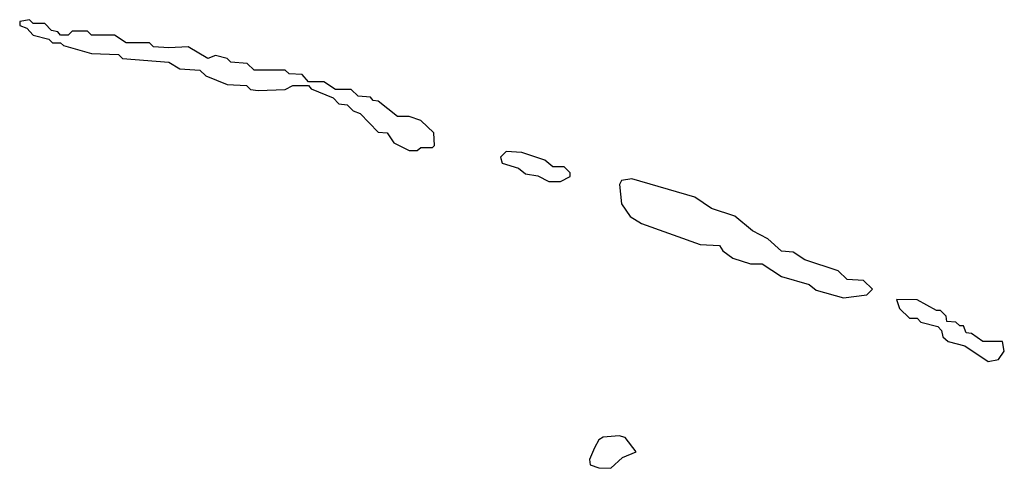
# Model space of a CAD drawing. Extents: x 2701205 to 2963787, y 496209 to 720276.
# Tile 140 of 154: x 2864710 to 2867250, y 670942 to 672100. Entities that reach past the tile are written whole.
import ezdxf

# ---------------------------------------------------------------- set-up
doc = ezdxf.new("R2010")
doc.units = 0

msp = doc.modelspace()

# ---------------------------------------------------------------- linework, layer by layer
at = {"layer": '0CON05XD'}
for points in [[(2865735, 671762.5), (2865745, 671770), (2865775, 671770), (2865780, 671775), (2865778.3, 671808.3), (2865745, 671840), (2865715, 671850), (2865685, 671850), (2865635, 671890), (2865621.7, 671891.7), (2865615, 671900), (2865583, 671903), (2865565, 671920), (2865525, 671920), (2865495, 671940), (2865455, 671940), (2865438.3, 671958.3), (2865405, 671960), (2865395, 671970), (2865315, 671970), (2865297, 671987), (2865255, 671990), (2865245, 672000), (2865215, 672007.5), (2865195, 672000), (2865145, 672030), (2865095, 672027.5), (2865055, 672030), (2865045, 672040), (2864985, 672040), (2864955, 672060), (2864895, 672060), (2864885, 672070), (2864845, 672070), (2864835, 672060), (2864815, 672060), (2864808.3, 672068.3), (2864791.7, 672071.7), (2864775, 672090), (2864745, 672090), (2864735, 672100), (2864710, 672095), (2864710, 672085), (2864728.3, 672078.3), (2864745, 672060), (2864785, 672050), (2864795, 672040), (2864815, 672040), (2864823, 672033), (2864895, 672012.5), (2864965, 672010), (2864975, 672000), (2865095, 671990), (2865123, 671973), (2865175, 671970), (2865190, 671955), (2865245, 671932.5), (2865295, 671930), (2865305, 671920), (2865325, 671917.5), (2865395, 671920), (2865415, 671930), (2865455, 671930), (2865461.7, 671921.7), (2865518.3, 671898.3), (2865533, 671883), (2865555, 671880), (2865570, 671865), (2865588.3, 671858.3), (2865635, 671810), (2865658.3, 671808.3), (2865675, 671782.5), (2865715, 671762.5), (2865735, 671762.5)], [(2866105, 671682.5), (2866130, 671695), (2866130, 671705), (2866115, 671720), (2866085, 671720), (2866065, 671737.5), (2866005, 671757.5), (2865965, 671760), (2865950, 671745), (2865955, 671730), (2865997, 671717), (2866015, 671702.5), (2866047, 671697), (2866075, 671682.5), (2866105, 671682.5)], [(2866835, 671382.5), (2866895, 671390), (2866910, 671405), (2866887, 671427), (2866845, 671430), (2866821.7, 671451.7), (2866735, 671480), (2866705, 671500), (2866675, 671502.5), (2866640, 671535), (2866600, 671555), (2866555, 671593.3), (2866495, 671612.5), (2866451.7, 671641.7), (2866289.3, 671689.3), (2866262.5, 671685), (2866257.5, 671675), (2866262.5, 671625), (2866285, 671592.5), (2866313.9, 671573.9), (2866465, 671520), (2866515, 671517.5), (2866523.6, 671503.6), (2866550, 671485), (2866595, 671470), (2866625, 671470), (2866675, 671437.5), (2866747, 671417), (2866765, 671402.5), (2866835, 671382.5)], [(2867208.3, 671218.3), (2867235, 671223.3), (2867250, 671245), (2867245, 671270), (2867195, 671270), (2867165, 671290), (2867151.7, 671291.7), (2867145, 671310), (2867135, 671310), (2867125, 671320), (2867101.7, 671321.7), (2867100, 671335), (2867085, 671350), (2867075, 671350), (2867025, 671377.5), (2866971.7, 671378.3), (2866980, 671355), (2867005, 671330), (2867025, 671330), (2867035, 671320), (2867078.3, 671308.3), (2867088.3, 671298.3), (2867091.7, 671281.7), (2867105, 671270), (2867148.3, 671258.3), (2867208.3, 671218.3)], [(2866235, 670942.5), (2866265, 670970), (2866300, 670985), (2866271.7, 671021.7), (2866256.7, 671026.7), (2866215, 671022.5), (2866203.6, 671016.4), (2866192.5, 670995), (2866180, 670965), (2866181.7, 670951.7), (2866203.6, 670943.6), (2866235, 670942.5)]]:
    msp.add_lwpolyline(points, dxfattribs=at)

doc.saveas('drawing.dxf')
